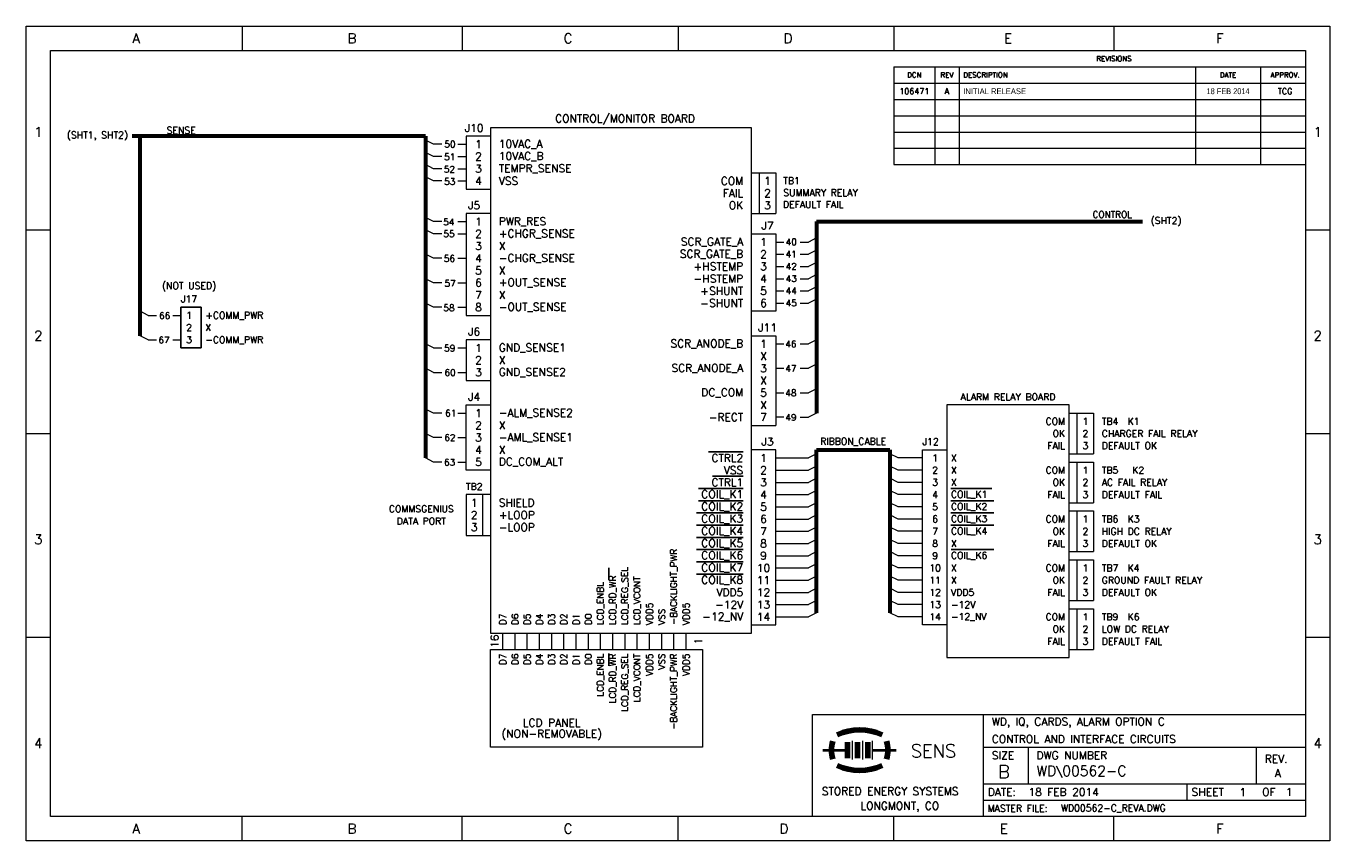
# Model space of a CAD drawing. Header units: inches. Extents: x 0.5 to 16.5, y 0.5 to 10.5.
import ezdxf
from ezdxf.enums import TextEntityAlignment as Align

# ---------------------------------------------------------------- set-up
doc = ezdxf.new("R2010")
doc.units = ezdxf.units.IN
doc.header["$MEASUREMENT"] = 0
doc.linetypes.add('SLD-Solid', pattern=[0])
for name, color, linetype in [('SHT1', 7, 'SLD-Solid'), ('SHT3', 7, 'SLD-Solid'), ('SLD-0', 7, 'SLD-Solid')]:
    doc.layers.add(name, color=color, linetype=linetype)
doc.styles.add('SLDTEXTSTYLE0', font='TXT_____.TTF')
doc.styles.add('SLDTEXTSTYLE3', font='TXT', dxfattribs={"width": 0.909091})
doc.styles.add('SLDTEXTSTYLE7', font='TXT', dxfattribs={"width": 0.966667})

msp = doc.modelspace()

# ---------------------------------------------------------------- linework, layer by layer
for p, q in [((2.4, 6.55), (2.4, 7.05)), ((2.4, 7.05), (2.65, 7.05)), ((2.65, 7.05), (2.65, 6.55)), ((2.65, 6.55), (2.4, 6.55))]:
    msp.add_line(p, q)
at = {"layer": 'SHT1', "linetype": 'SLD-Solid', "lineweight": 60}
for p, q in [((2, 9.15), (1.8, 9.15)), ((1.9, 6.7), (1.9, 9.15)), ((5.4, 9.15), (2, 9.15)), ((5.4, 9.15), (5.4, 5.2)), ((10.2, 8.1), (10.2, 5.75)), ((10.2, 8.1), (14.2, 8.1))]:
    msp.add_line(p, q, dxfattribs=at)
at = {"layer": 'SHT1', "linetype": 'SLD-Solid', "lineweight": 15}
for p, q in [((5.9, 9.15), (5.9, 8.5)), ((6.2, 9.15), (5.9, 9.15)), ((6.2, 9.25), (6.2, 3.05)), ((9.4, 9.25), (6.2, 9.25)), ((9.4, 3.05), (9.4, 9.25)), ((5.5, 9.05), (5.4, 9.1)), ((5.6, 9.05), (5.5, 9.05)), ((5.8, 9.05), (5.9, 9.05)), ((5.5, 8.9), (5.4, 8.95)), ((5.6, 8.9), (5.5, 8.9)), ((5.8, 8.9), (5.9, 8.9)), ((5.5, 8.75), (5.4, 8.8)), ((5.5, 8.6), (5.4, 8.65)), ((5.6, 8.75), (5.5, 8.75)), ((5.8, 8.75), (5.9, 8.75)), ((9.4, 8.7), (9.7, 8.7)), ((9.5, 8.2), (9.5, 8.7)), ((9.7, 8.7), (9.7, 8.2)), ((5.6, 8.6), (5.5, 8.6)), ((5.8, 8.6), (5.9, 8.6)), ((5.9, 8.5), (6.2, 8.5)), ((5.9, 8.2), (5.9, 6.95)), ((6.2, 8.2), (5.9, 8.2)), ((9.4, 8.2), (9.7, 8.2)), ((5.5, 8.1), (5.4, 8.15)), ((5.5, 7.95), (5.4, 8)), ((5.6, 8.1), (5.5, 8.1)), ((5.8, 8.1), (5.9, 8.1)), ((5.6, 7.95), (5.5, 7.95)), ((5.8, 7.95), (5.9, 7.95)), ((9.4, 7.95), (9.7, 7.95)), ((9.7, 7.95), (9.7, 7)), ((9.7, 7.85), (9.8, 7.85)), ((9.7, 7.85), (9.8, 7.85)), ((10, 7.85), (10.1, 7.85)), ((10.2, 7.9), (10.1, 7.85)), ((5.5, 7.65), (5.4, 7.7)), ((9.7, 7.7), (9.8, 7.7)), ((9.7, 7.7), (9.8, 7.7)), ((10, 7.7), (10.1, 7.7)), ((10.2, 7.75), (10.1, 7.7)), ((5.6, 7.65), (5.5, 7.65)), ((5.8, 7.65), (5.9, 7.65)), ((9.7, 7.55), (9.8, 7.55)), ((9.7, 7.55), (9.8, 7.55)), ((10, 7.55), (10.1, 7.55)), ((10.2, 7.6), (10.1, 7.55)), ((5.5, 7.35), (5.4, 7.4)), ((9.7, 7.4), (9.8, 7.4)), ((9.7, 7.4), (9.8, 7.4)), ((10, 7.4), (10.1, 7.4)), ((10.2, 7.45), (10.1, 7.4)), ((5.6, 7.35), (5.5, 7.35)), ((5.8, 7.35), (5.9, 7.35)), ((9.7, 7.25), (9.8, 7.25)), ((9.7, 7.25), (9.8, 7.25)), ((10, 7.25), (10.1, 7.25)), ((10.2, 7.3), (10.1, 7.25)), ((5.5, 7.05), (5.4, 7.1)), ((5.6, 7.05), (5.5, 7.05)), ((5.8, 7.05), (5.9, 7.05)), ((9.7, 7.1), (9.8, 7.1)), ((9.7, 7.1), (9.8, 7.1)), ((10, 7.1), (10.1, 7.1)), ((10.2, 7.15), (10.1, 7.1)), ((2, 6.95), (1.9, 7)), ((2, 6.95), (2.1, 6.95)), ((2.3, 6.95), (2.4, 6.95)), ((5.9, 6.95), (6.2, 6.95)), ((9.7, 7), (9.4, 7)), ((2, 6.65), (1.9, 6.7)), ((2, 6.65), (2.1, 6.65)), ((2.3, 6.65), (2.4, 6.65)), ((5.5, 6.55), (5.4, 6.6)), ((5.9, 6.65), (5.9, 6.15)), ((6.2, 6.65), (5.9, 6.65)), ((9.4, 6.7), (9.7, 6.7)), ((9.7, 6.7), (9.7, 5.6)), ((9.7, 6.6), (9.8, 6.6)), ((9.7, 6.6), (9.8, 6.6)), ((10, 6.6), (10.1, 6.6)), ((10.2, 6.65), (10.1, 6.6)), ((5.5, 6.55), (5.6, 6.55)), ((5.8, 6.55), (5.9, 6.55)), ((5.5, 6.25), (5.4, 6.3)), ((5.5, 6.25), (5.6, 6.25)), ((5.8, 6.25), (5.9, 6.25)), ((9.7, 6.3), (9.8, 6.3)), ((9.7, 6.3), (9.8, 6.3)), ((10, 6.3), (10.1, 6.3)), ((10.2, 6.35), (10.1, 6.3)), ((5.9, 6.15), (6.2, 6.15)), ((9.7, 6), (9.8, 6)), ((9.7, 6), (9.8, 6)), ((10, 6), (10.1, 6)), ((10.2, 6.05), (10.1, 6)), ((5.5, 5.75), (5.4, 5.8)), ((5.9, 5.05), (5.9, 5.85)), ((5.9, 5.85), (6.2, 5.85)), ((5.6, 5.75), (5.5, 5.75)), ((5.8, 5.75), (5.9, 5.75)), ((9.4, 5.6), (9.7, 5.6)), ((9.8, 5.7), (9.7, 5.7)), ((9.8, 5.7), (9.7, 5.7)), ((10, 5.7), (10.1, 5.7)), ((10.2, 5.75), (10.1, 5.7)), ((13.3, 5.75), (13.6, 5.75)), ((13.4, 5.25), (13.4, 5.75)), ((13.6, 5.75), (13.6, 5.25)), ((5.5, 5.45), (5.4, 5.5)), ((5.6, 5.45), (5.5, 5.45)), ((5.8, 5.45), (5.9, 5.45)), ((9.7, 5.3), (9.4, 5.3)), ((9.7, 3.15), (9.7, 5.3)), ((5.5, 5.15), (5.4, 5.2)), ((5.6, 5.15), (5.5, 5.15)), ((5.8, 5.15), (5.9, 5.15)), ((13.3, 5.25), (13.6, 5.25)), ((13.3, 5.15), (13.6, 5.15)), ((13.4, 4.65), (13.4, 5.15)), ((13.6, 5.15), (13.6, 4.65)), ((6.2, 5.05), (5.9, 5.05)), ((5.9, 4.75), (5.9, 4.25)), ((6.2, 4.75), (5.9, 4.75)), ((6.1, 4.75), (6.1, 4.25)), ((13.3, 4.65), (13.6, 4.65)), ((13.3, 4.55), (13.6, 4.55)), ((13.4, 4.05), (13.4, 4.55)), ((13.6, 4.55), (13.6, 4.05)), ((5.9, 4.25), (6.2, 4.25)), ((13.3, 4.05), (13.6, 4.05)), ((13.3, 3.95), (13.6, 3.95)), ((13.4, 3.45), (13.4, 3.95)), ((13.6, 3.95), (13.6, 3.45)), ((13.3, 3.45), (13.6, 3.45)), ((13.3, 3.35), (13.6, 3.35)), ((13.4, 2.85), (13.4, 3.35)), ((13.6, 3.35), (13.6, 2.85)), ((6.2, 3.05), (9.4, 3.05)), ((6.35, 2.85), (6.35, 3.05)), ((6.5, 2.85), (6.5, 3.05)), ((6.65, 2.85), (6.65, 3.05)), ((6.8, 2.85), (6.8, 3.05)), ((6.95, 2.85), (6.95, 3.05)), ((7.1, 2.85), (7.1, 3.05)), ((7.25, 2.85), (7.25, 3.05)), ((7.4, 2.85), (7.4, 3.05)), ((7.55, 2.85), (7.55, 3.05)), ((7.7, 2.85), (7.7, 3.05)), ((7.85, 2.85), (7.85, 3.05)), ((8, 2.85), (8, 3.05)), ((8.15, 2.85), (8.15, 3.05)), ((8.3, 2.85), (8.3, 3.05)), ((8.45, 2.85), (8.45, 3.05)), ((8.6, 2.85), (8.6, 3.05)), ((9.4, 3.15), (9.7, 3.15)), ((6.2, 1.65), (6.2, 2.85)), ((6.2, 2.85), (8.8, 2.85)), ((8.8, 2.85), (8.8, 1.65)), ((13.3, 2.85), (13.6, 2.85)), ((8.8, 1.65), (6.2, 1.65))]:
    msp.add_line(p, q, dxfattribs=at)
at = {"layer": 'SHT1', "linetype": 'SLD-Solid'}
for p, q in [((8.875, 5.275), (9.3, 5.275)), ((8.925, 4.975), (9.3, 4.975)), ((8.75, 4.825), (9.3, 4.825)), ((11.85, 4.825), (12.35, 4.825)), ((8.75, 4.675), (9.3, 4.675)), ((11.85, 4.675), (12.375, 4.675)), ((8.725, 4.525), (9.3, 4.525)), ((11.85, 4.525), (12.375, 4.525)), ((8.725, 4.375), (9.3, 4.375)), ((11.85, 4.375), (12.375, 4.375)), ((8.725, 4.225), (9.3, 4.225)), ((8.725, 4.075), (9.3, 4.075)), ((11.851, 4.075), (12.375, 4.075)), ((7.65, 3.7), (7.65, 3.85)), ((8.725, 3.925), (9.3, 3.925)), ((8.725, 3.775), (9.3, 3.775)), ((7.65, 2.65), (7.65, 2.8))]:
    msp.add_line(p, q, dxfattribs=at)
at = {"layer": 'SHT3', "linetype": 'Continuous', "lineweight": 15}
for p, q in [((11.8, 5.85), (11.8, 2.75)), ((13.3, 5.85), (11.8, 5.85)), ((13.3, 2.75), (13.3, 5.85)), ((11.5, 3.15), (11.5, 5.3)), ((11.5, 5.3), (11.8, 5.3)), ((9.7, 5.2), (10.1, 5.2)), ((10.2, 5.25), (10.1, 5.2)), ((11.2, 5.2), (11.1, 5.25)), ((11.5, 5.2), (11.2, 5.2)), ((9.7, 5.05), (10.1, 5.05)), ((10.2, 5.1), (10.1, 5.05)), ((11.2, 5.05), (11.1, 5.1)), ((11.5, 5.05), (11.2, 5.05)), ((9.7, 4.9), (10.1, 4.9)), ((10.2, 4.95), (10.1, 4.9)), ((10.2, 4.8), (10.1, 4.75)), ((11.2, 4.9), (11.1, 4.95)), ((11.2, 4.75), (11.1, 4.8)), ((11.5, 4.9), (11.2, 4.9)), ((9.7, 4.75), (10.1, 4.75)), ((10.2, 4.65), (10.1, 4.6)), ((11.2, 4.6), (11.1, 4.65)), ((11.5, 4.75), (11.2, 4.75)), ((9.7, 4.6), (10.1, 4.6)), ((10.2, 4.5), (10.1, 4.45)), ((11.2, 4.45), (11.1, 4.5)), ((11.5, 4.6), (11.2, 4.6)), ((9.7, 4.45), (10.1, 4.45)), ((10.2, 4.35), (10.1, 4.3)), ((11.2, 4.3), (11.1, 4.35)), ((11.5, 4.45), (11.2, 4.45)), ((9.7, 4.3), (10.1, 4.3)), ((10.2, 4.2), (10.1, 4.15)), ((11.2, 4.15), (11.1, 4.2)), ((11.5, 4.3), (11.2, 4.3)), ((9.7, 4.15), (10.1, 4.15)), ((9.7, 4), (10.1, 4)), ((10.2, 4.05), (10.1, 4)), ((11.2, 4), (11.1, 4.05)), ((11.5, 4.15), (11.2, 4.15)), ((11.5, 4), (11.2, 4)), ((9.7, 3.85), (10.1, 3.85)), ((10.2, 3.9), (10.1, 3.85)), ((11.2, 3.85), (11.1, 3.9)), ((11.5, 3.85), (11.2, 3.85)), ((9.7, 3.7), (10.1, 3.7)), ((10.2, 3.75), (10.1, 3.7)), ((11.2, 3.7), (11.1, 3.75)), ((11.5, 3.7), (11.2, 3.7)), ((9.7, 3.55), (10.1, 3.55)), ((10.2, 3.6), (10.1, 3.55)), ((11.2, 3.55), (11.1, 3.6)), ((11.5, 3.55), (11.2, 3.55)), ((9.7, 3.4), (10.1, 3.4)), ((10.2, 3.45), (10.1, 3.4)), ((11.2, 3.4), (11.1, 3.45)), ((11.5, 3.4), (11.2, 3.4)), ((9.7, 3.25), (10.1, 3.25)), ((10.2, 3.3), (10.1, 3.25)), ((11.2, 3.25), (11.1, 3.3)), ((11.5, 3.25), (11.2, 3.25)), ((11.8, 3.15), (11.5, 3.15)), ((11.8, 2.75), (13.3, 2.75))]:
    msp.add_line(p, q, dxfattribs=at)
at = {"layer": 'SHT3', "linetype": 'Continuous', "lineweight": 60}
for p, q in [((10.2, 5.3), (11.1, 5.3)), ((10.2, 3.3), (10.2, 5.3)), ((11.1, 5.3), (11.1, 3.3))]:
    msp.add_line(p, q, dxfattribs=at)
at = {"layer": 'SLD-0', "color": 7, "linetype": 'Continuous', "lineweight": 15}
for p, q in [((0.5, 10.5), (16.5, 10.5)), ((0.5, 0.5), (0.5, 10.5)), ((3.15, 10.5), (3.15, 10.2)), ((5.85, 10.5), (5.85, 10.2)), ((8.5, 10.5), (8.5, 10.2)), ((11.15, 10.5), (11.15, 10.2)), ((13.85, 10.5), (13.85, 10.2)), ((16.5, 10.5), (16.5, 0.5)), ((0.8, 10.2), (16.2, 10.2)), ((0.8, 0.8), (0.8, 10.2)), ((16.2, 10.2), (16.2, 0.8)), ((11.15, 10), (11.15, 8.8)), ((11.15, 10), (16.2, 10)), ((11.65, 10), (11.65, 8.8)), ((11.95, 10), (11.95, 8.8)), ((14.85, 10), (14.85, 8.8)), ((15.65, 10), (15.65, 8.8)), ((11.15, 9.8), (16.2, 9.8)), ((11.15, 9.6), (16.2, 9.6)), ((11.15, 9.4), (16.2, 9.4)), ((11.15, 9.2), (16.2, 9.2)), ((11.15, 9), (16.2, 9)), ((11.15, 8.8), (16.2, 8.8)), ((0.5, 8), (0.8, 8)), ((16.2, 8), (16.5, 8)), ((0.5, 5.5), (0.8, 5.5)), ((16.2, 5.5), (16.5, 5.5)), ((0.5, 3), (0.8, 3)), ((16.2, 3), (16.5, 3)), ((16.2, 0.8), (0.8, 0.8)), ((3.15, 0.5), (3.15, 0.8)), ((5.85, 0.5), (5.85, 0.8)), ((8.5, 0.5), (8.5, 0.8)), ((11.15, 0.5), (11.15, 0.8)), ((13.85, 0.5), (13.85, 0.8)), ((16.5, 0.5), (0.5, 0.5))]:
    msp.add_line(p, q, dxfattribs=at)
at = {"layer": 'SLD-0', "linetype": 'SLD-Solid', "lineweight": 15}
for p, q in [((10.15, 2.05), (16.2, 2.05)), ((10.15, 0.8), (10.15, 2.05)), ((12.25, 0.8), (12.25, 2.05)), ((10.639, 1.729), (10.639, 1.499)), ((10.764, 1.729), (10.764, 1.499)), ((10.884, 1.729), (10.884, 1.499)), ((12.25, 1.65), (16.2, 1.65)), ((12.8, 1.2), (12.8, 1.65)), ((15.6, 1.2), (15.6, 1.65)), ((12.25, 1.2), (16.2, 1.2)), ((14.75, 1), (14.75, 1.2)), ((12.25, 1), (16.2, 1))]:
    msp.add_line(p, q, dxfattribs=at)
at = {"layer": 'SLD-0', "linetype": 'SLD-Solid', "lineweight": 40}
for p, q in [((10.279, 1.614), (10.579, 1.614)), ((10.889, 1.614), (11.179, 1.614))]:
    msp.add_line(p, q, dxfattribs=at)
at = {"layer": 'SLD-0', "linetype": 'SLD-Solid', "lineweight": 100}
for p, q in [((10.579, 1.714), (10.579, 1.514)), ((10.704, 1.714), (10.704, 1.514)), ((10.829, 1.714), (10.829, 1.514))]:
    msp.add_line(p, q, dxfattribs=at)
at = {"layer": 'SLD-0', "linetype": 'SLD-Solid', "lineweight": 158}
for centre, radius, start, end in [((10.729, 1.214), 0.65, 65, 115), ((10.804, 1.614), 0.42, 165, 195), ((10.654, 1.614), 0.42, 345, 15), ((10.729, 2.014), 0.65, 245, 295)]:
    msp.add_arc(centre, radius, start, end, dxfattribs=at)

# ---------------------------------------------------------------- texts
at = {"layer": 'SHT1', "linetype": 'Continuous', "style": 'SLDTEXTSTYLE0'}
for s, p in [('J17', (2.5, 7.15)), ('1', (2.5, 6.95)), ('2', (2.5, 6.8)), ('3', (2.5, 6.65))]:
    msp.add_text(s, height=0.0833, dxfattribs=at).set_placement(p, align=Align.MIDDLE_CENTER)
for s, p in [('+COMM_PWR', (2.7, 6.95)), ('X', (2.7, 6.8)), ('-COMM_PWR', (2.7, 6.65))]:
    msp.add_text(s, height=0.0833, dxfattribs=at).set_placement(p, align=Align.MIDDLE_LEFT)
at = {"layer": 'SHT1', "color": 7, "char_height": 0.072}
for s, insert, attachment_point, style in [('{106471}', (11.4, 9.7), 5, 'SLDTEXTSTYLE0'), ('A', (11.8, 9.7), 5, 'SLDTEXTSTYLE0'), ('INITIAL RELEASE', (12, 9.7), 4, 'SLDTEXTSTYLE7'), ('18 FEB 2014', (15.25, 9.7), 5, 'SLDTEXTSTYLE3'), ('TCG', (15.95, 9.7), 5, 'SLDTEXTSTYLE0')]:
    msp.add_mtext(s, dxfattribs=dict(at, insert=insert, attachment_point=attachment_point, style=style))
at = {"layer": 'SHT1', "style": 'SLDTEXTSTYLE0'}
for s, insert, char_height, attachment_point in [('J10', (6, 9.25), 0.096, 5), ('CONTROL/MONITOR BOARD', (7.85, 9.35), 0.096, 5), ('(SHT1, SHT2)', (1.75, 9.15), 0.0833, 6), ('SENSE', (2.403, 9.221), 0.0833, 5), ('50', (5.633, 9.091), 0.08, 1), ('2', (6.05, 8.9), 0.096, 5), ('1', (6.05, 9.05), 0.096, 5), ('10VAC_A', (6.3, 9.05), 0.096, 4), ('10VAC_B', (6.3, 8.9), 0.096, 4), ('51', (5.631, 8.935), 0.08, 1), ('3', (6.05, 8.75), 0.096, 5), ('TEMPR_SENSE', (6.3, 8.75), 0.096, 4), ('52', (5.627, 8.782), 0.08, 1), ('4', (6.05, 8.6), 0.096, 5), ('VSS', (6.3, 8.6), 0.096, 4), ('COM', (9.3, 8.6), 0.096, 6), ('1', (9.6, 8.6), 0.096, 5), ('TB1', (9.792, 8.644), 0.0833, 1), ('53', (5.631, 8.633), 0.08, 1), ('FAIL', (9.3, 8.45), 0.096, 6), ('2', (9.6, 8.45), 0.096, 5), ('SUMMARY RELAY', (9.792, 8.497), 0.0833, 1), ('J5', (6, 8.3), 0.096, 5), ('OK', (9.3, 8.3), 0.096, 6), ('3', (9.6, 8.3), 0.096, 5), ('DEFAULT FAIL', (9.788, 8.353), 0.0833, 1), ('1', (6.05, 8.1), 0.096, 5), ('PWR_RES', (6.3, 8.1), 0.096, 4), ('CONTROL', (13.829, 8.188), 0.08, 5), ('(SHT2)', (14.3, 8.1), 0.0833, 4), ('54', (5.619, 8.135), 0.08, 1), ('2', (6.05, 7.95), 0.096, 5), ('+CHGR_SENSE', (6.3, 7.95), 0.096, 4), ('J7', (9.6, 8.05), 0.096, 5), ('55', (5.621, 7.991), 0.08, 1), ('3', (6.05, 7.8), 0.096, 5), ('X', (6.3, 7.8), 0.096, 4), ('SCR_GATE_A', (9.3, 7.85), 0.096, 6), ('1', (9.55, 7.85), 0.096, 5), ('40', (9.821, 7.891), 0.08, 1), ('56', (5.627, 7.688), 0.08, 1), ('4', (6.05, 7.65), 0.096, 5), ('-CHGR_SENSE', (6.3, 7.65), 0.096, 4), ('SCR_GATE_B', (9.3, 7.7), 0.096, 6), ('2', (9.55, 7.7), 0.096, 5), ('41', (9.821, 7.741), 0.08, 1), ('5', (6.05, 7.5), 0.096, 5), ('X', (6.3, 7.5), 0.096, 4), ('+HSTEMP', (9.3, 7.55), 0.096, 6), ('3', (9.55, 7.55), 0.096, 5), ('42', (9.821, 7.591), 0.08, 1), ('(NOT USED)', (2.5, 7.3), 0.0833, 5), ('57', (5.635, 7.382), 0.08, 1), ('6', (6.05, 7.35), 0.096, 5), ('+OUT_SENSE', (6.3, 7.35), 0.096, 4), ('-HSTEMP', (9.3, 7.4), 0.096, 6), ('4', (9.55, 7.4), 0.096, 5), ('43', (9.821, 7.441), 0.08, 1), ('7', (6.05, 7.2), 0.096, 5), ('X', (6.3, 7.2), 0.096, 4), ('+SHUNT', (9.3, 7.25), 0.096, 6), ('5', (9.55, 7.25), 0.096, 5), ('44', (9.821, 7.291), 0.08, 1), ('58', (5.621, 7.082), 0.08, 1), ('8', (6.05, 7.05), 0.096, 5), ('-OUT_SENSE', (6.3, 7.05), 0.096, 4), ('-SHUNT', (9.3, 7.1), 0.096, 6), ('6', (9.55, 7.1), 0.096, 5), ('45', (9.821, 7.141), 0.08, 1), ('66', (2.132, 6.986), 0.08, 1), ('J6', (6, 6.75), 0.096, 5), ('J11', (9.6, 6.8), 0.096, 5), ('67', (2.124, 6.687), 0.08, 1), ('59', (5.63, 6.587), 0.08, 1), ('1', (6.05, 6.55), 0.096, 5), ('GND_SENSE1', (6.3, 6.55), 0.096, 4), ('SCR_ANODE_B', (9.3, 6.6), 0.096, 6), ('1', (9.55, 6.6), 0.096, 5), ('46', (9.817, 6.638), 0.08, 1), ('2', (6.05, 6.4), 0.096, 5), ('X', (6.3, 6.4), 0.096, 4), ('X', (9.55, 6.45), 0.096, 5), ('60', (5.635, 6.287), 0.08, 1), ('3', (6.05, 6.25), 0.096, 5), ('GND_SENSE2', (6.3, 6.25), 0.096, 4), ('SCR_ANODE_A', (9.3, 6.3), 0.096, 6), ('3', (9.55, 6.3), 0.096, 5), ('47', (9.817, 6.338), 0.08, 1), ('X', (9.55, 6.15), 0.096, 5), ('J4', (6, 5.95), 0.096, 5), ('DC_COM', (9.3, 6), 0.096, 6), ('5', (9.55, 6), 0.096, 5), ('48', (9.817, 6.038), 0.08, 1), ('61', (5.642, 5.789), 0.08, 1), ('1', (6.05, 5.75), 0.096, 5), ('-ALM_SENSE2', (6.3, 5.75), 0.096, 4), ('-RECT', (9.3, 5.7), 0.096, 6), ('X', (9.55, 5.85), 0.096, 5), ('7', (9.55, 5.7), 0.096, 5), ('2', (6.05, 5.6), 0.096, 5), ('X', (6.3, 5.6), 0.096, 4), ('49', (9.817, 5.738), 0.08, 1), ('COM', (13.25, 5.65), 0.0833, 6), ('1', (13.5, 5.65), 0.0833, 5), ('62', (5.632, 5.489), 0.08, 1), ('3', (6.05, 5.45), 0.096, 5), ('-AML_SENSE1', (6.3, 5.45), 0.096, 4), ('J3', (9.6, 5.4), 0.096, 5), ('OK', (13.25, 5.5), 0.0833, 6), ('2', (13.5, 5.5), 0.0833, 5), ('4', (6.05, 5.3), 0.096, 5), ('X', (6.3, 5.3), 0.096, 4), ('FAIL', (13.25, 5.35), 0.0833, 6), ('3', (13.5, 5.35), 0.0833, 5), ('63', (5.628, 5.186), 0.08, 1), ('5', (6.05, 5.15), 0.096, 5), ('DC_COM_ALT', (6.3, 5.15), 0.096, 4), ('CTRL2', (9.3, 5.2), 0.096, 6), ('1', (9.55, 5.2), 0.096, 5), ('1', (11.655, 5.2), 0.0833, 5), ('X', (11.85, 5.2), 0.0833, 4), ('CTRL1', (9.3, 4.9), 0.096, 6), ('VSS', (9.3, 5.05), 0.096, 6), ('3', (9.55, 4.9), 0.096, 5), ('2', (9.55, 5.05), 0.096, 5), ('2', (11.655, 5.05), 0.0833, 5), ('X', (11.85, 5.05), 0.0833, 4), ('COM', (13.25, 5.05), 0.0833, 6), ('1', (13.5, 5.05), 0.0833, 5), ('TB2', (6, 4.85), 0.0833, 5), ('COIL_K1', (9.3, 4.75), 0.096, 6), ('4', (9.55, 4.75), 0.096, 5), ('4', (11.655, 4.75), 0.0833, 5), ('3', (11.655, 4.9), 0.0833, 5), ('X', (11.85, 4.9), 0.0833, 4), ('COIL_K1', (11.85, 4.75), 0.0833, 4), ('FAIL', (13.25, 4.75), 0.0833, 6), ('OK', (13.25, 4.9), 0.0833, 6), ('3', (13.5, 4.75), 0.0833, 5), ('2', (13.5, 4.9), 0.0833, 5), ('1', (6, 4.65), 0.096, 5), ('SHIELD', (6.3, 4.65), 0.096, 4), ('COIL_K2', (9.3, 4.6), 0.096, 6), ('5', (9.55, 4.6), 0.096, 5), ('5', (11.655, 4.6), 0.0833, 5), ('COIL_K2', (11.85, 4.6), 0.0833, 4), ('COMMSGENIUS', (5.35, 4.575), 0.0833, 5), ('2', (6, 4.5), 0.096, 5), ('+LOOP', (6.3, 4.5), 0.096, 4), ('COIL_K3', (9.3, 4.45), 0.096, 6), ('6', (9.55, 4.45), 0.096, 5), ('6', (11.655, 4.45), 0.0833, 5), ('COIL_K3', (11.85, 4.45), 0.0833, 4), ('COM', (13.25, 4.45), 0.0833, 6), ('1', (13.5, 4.45), 0.0833, 5), ('DATA PORT', (5.35, 4.425), 0.0833, 5), ('3', (6, 4.35), 0.096, 5), ('-LOOP', (6.3, 4.35), 0.096, 4), ('COIL_K4', (9.3, 4.3), 0.096, 6), ('7', (9.55, 4.3), 0.096, 5), ('7', (11.655, 4.3), 0.0833, 5), ('COIL_K4', (11.85, 4.3), 0.0833, 4), ('OK', (13.25, 4.3), 0.0833, 6), ('2', (13.5, 4.3), 0.0833, 5), ('COIL_K5', (9.3, 4.15), 0.096, 6), ('8', (9.55, 4.15), 0.096, 5), ('8', (11.655, 4.15), 0.0833, 5), ('X', (11.85, 4.15), 0.0833, 4), ('FAIL', (13.25, 4.15), 0.0833, 6), ('3', (13.5, 4.15), 0.0833, 5), ('COIL_K6', (9.3, 4), 0.096, 6), ('9', (9.55, 4), 0.096, 5), ('9', (11.655, 4), 0.0833, 5), ('COIL_K6', (11.85, 4), 0.0833, 4), ('COIL_K7', (9.3, 3.85), 0.096, 6), ('10', (9.55, 3.85), 0.096, 5), ('10', (11.655, 3.85), 0.0833, 5), ('X', (11.85, 3.85), 0.0833, 4), ('COM', (13.25, 3.85), 0.0833, 6), ('1', (13.5, 3.85), 0.0833, 5), ('COIL_K8', (9.3, 3.7), 0.096, 6), ('11', (9.55, 3.7), 0.096, 5), ('11', (11.655, 3.7), 0.0833, 5), ('X', (11.85, 3.7), 0.0833, 4), ('OK', (13.25, 3.7), 0.0833, 6), ('2', (13.5, 3.7), 0.0833, 5), ('VDD5', (9.3, 3.55), 0.096, 6), ('12', (9.55, 3.55), 0.096, 5), ('12', (11.655, 3.55), 0.0833, 5), ('VDD5', (11.85, 3.55), 0.0833, 4), ('FAIL', (13.25, 3.55), 0.0833, 6), ('3', (13.5, 3.55), 0.0833, 5), ('-12V', (9.3, 3.4), 0.096, 6), ('13', (9.55, 3.4), 0.096, 5), ('13', (11.655, 3.4), 0.0833, 5), ('-12V', (11.85, 3.4), 0.0833, 4), ('-12_NV', (9.3, 3.25), 0.096, 6), ('14', (9.55, 3.25), 0.096, 5), ('14', (11.655, 3.25), 0.0833, 5), ('-12_NV', (11.85, 3.25), 0.0833, 4), ('COM', (13.25, 3.25), 0.0833, 6), ('1', (13.5, 3.25), 0.0833, 5), ('OK', (13.25, 3.1), 0.0833, 6), ('2', (13.5, 3.1), 0.0833, 5), ('FAIL', (13.25, 2.95), 0.0833, 6), ('3', (13.5, 2.95), 0.0833, 5), ('LCD PANEL', (6.95, 1.95), 0.096, 5), ('(NON-REMOVABLE)', (6.95, 1.8), 0.096, 5), ('CONTROL AND INTERFACE CIRCUITS', (12.35, 1.75), 0.096, 4)]:
    msp.add_mtext(s, dxfattribs=dict(at, insert=insert, char_height=char_height, attachment_point=attachment_point))
at = {"layer": 'SHT1', "rotation": 90, "style": 'SLDTEXTSTYLE0'}
for s, insert, char_height, attachment_point in [('-BACKLIGHT_PWR', (8.45, 3.15), 0.08, 4), ('LCD_REG_SEL', (7.85, 3.15), 0.08, 4), ('LCD_ENBL', (7.55, 3.15), 0.08, 4), ('LCD_RD_WR', (7.7, 3.15), 0.08, 4), ('VDD5', (8.15, 3.15), 0.08, 4), ('VDD5', (8.6, 3.15), 0.08, 4), ('D7', (6.35, 3.15), 0.08, 4), ('D6', (6.5, 3.15), 0.08, 4), ('D5', (6.65, 3.15), 0.08, 4), ('D4', (6.8, 3.15), 0.08, 4), ('D3', (6.95, 3.15), 0.08, 4), ('D2', (7.1, 3.15), 0.08, 4), ('D1', (7.25, 3.15), 0.08, 4), ('D0', (7.4, 3.15), 0.08, 4), ('VSS', (8.3, 3.15), 0.08, 4), ('16', (6.25, 2.95), 0.096, 5), ('1', (8.75, 2.95), 0.096, 5), ('D7', (6.35, 2.8), 0.08, 6), ('D6', (6.5, 2.8), 0.08, 6), ('D5', (6.65, 2.8), 0.08, 6), ('D4', (6.8, 2.8), 0.08, 6), ('D3', (6.95, 2.8), 0.08, 6), ('D2', (7.1, 2.8), 0.08, 6), ('D1', (7.25, 2.8), 0.08, 6), ('D0', (7.4, 2.8), 0.08, 6), ('LCD_ENBL', (7.55, 2.8), 0.08, 6), ('LCD_RD_WR', (7.7, 2.8), 0.08, 6), ('LCD_REG_SEL', (7.85, 2.8), 0.08, 6), ('LCD_VCONT', (8, 2.8), 0.08, 6), ('VDD5', (8.15, 2.8), 0.08, 6), ('VSS', (8.3, 2.8), 0.08, 6), ('-BACKLIGHT_PWR', (8.45, 2.8), 0.08, 6), ('VDD5', (8.6, 2.8), 0.08, 6)]:
    msp.add_mtext(s, dxfattribs=dict(at, insert=insert, char_height=char_height, attachment_point=attachment_point))
at = {"layer": 'SHT1', "insert": (8, 3.15), "char_height": 0.08, "width": 0.15625, "attachment_point": 4, "rotation": 90, "style": 'SLDTEXTSTYLE0'}
msp.add_mtext('LCD_VCONT', dxfattribs=at)
at = {"layer": 'SHT3', "char_height": 0.0833, "style": 'SLDTEXTSTYLE0'}
for s, insert, attachment_point in [('ALARM RELAY BOARD', (12.55, 5.95), 5), ('TB4  K1', (13.7, 5.65), 4), ('RIBBON_CABLE', (10.65, 5.4), 5), ('J12', (11.6, 5.4), 5), ('CHARGER FAIL RELAY', (13.7, 5.5), 4), ('DEFAULT OK', (13.7, 5.35), 4), ('TB5   K2', (13.7, 5.05), 4), ('AC FAIL RELAY', (13.7, 4.9), 4), ('DEFAULT FAIL', (13.7, 4.75), 4), ('TB6  K3', (13.7, 4.45), 4), ('HIGH DC RELAY', (13.7, 4.3), 4), ('DEFAULT OK', (13.7, 4.15), 4), ('TB7  K4', (13.7, 3.85), 4), ('GROUND FAULT RELAY', (13.7, 3.7), 4), ('DEFAULT OK', (13.7, 3.55), 4), ('TB9  K6', (13.7, 3.25), 4), ('LOW DC RELAY', (13.7, 3.1), 4), ('DEFAULT FAIL', (13.7, 2.95), 4)]:
    msp.add_mtext(s, dxfattribs=dict(at, insert=insert, attachment_point=attachment_point))
at = {"layer": 'SLD-0', "color": 7, "style": 'SLDTEXTSTYLE0'}
for s, insert, char_height, attachment_point in [('A', (1.85, 10.35), 0.12, 5), ('B', (4.5, 10.35), 0.12, 5), ('C', (7.15, 10.35), 0.12, 5), ('D', (9.85, 10.35), 0.12, 5), ('E', (12.55, 10.35), 0.12, 5), ('F', (15.15, 10.35), 0.12, 5), ('REVISIONS', (13.85, 10.1), 0.064, 5), ('DCN', (11.4, 9.9), 0.064, 5), ('REV', (11.8, 9.9), 0.064, 5), ('DESCRIPTION', (12, 9.9), 0.064, 4), ('DATE', (15.25, 9.9), 0.064, 5), ('APPROV.', (15.95, 9.9), 0.064, 5), ('1', (0.65, 9.2), 0.12, 5), ('1', (16.35, 9.2), 0.12, 5), ('2', (0.65, 6.7), 0.12, 5), ('2', (16.35, 6.7), 0.12, 5), ('3', (0.65, 4.2), 0.12, 5), ('3', (16.35, 4.2), 0.12, 5), ('4', (0.65, 1.7), 0.12, 5), ('4', (16.35, 1.7), 0.12, 5), ('A', (1.85, 0.65), 0.12, 5), ('B', (4.5, 0.65), 0.12, 5), ('C', (7.15, 0.65), 0.12, 5), ('D', (9.8, 0.65), 0.12, 5), ('E', (12.5, 0.65), 0.12, 5), ('F', (15.15, 0.65), 0.12, 5)]:
    msp.add_mtext(s, dxfattribs=dict(at, insert=insert, char_height=char_height, attachment_point=attachment_point))
at = {"layer": 'SLD-0', "style": 'SLDTEXTSTYLE0'}
for s, insert, char_height, attachment_point in [('WD, IQ, CARDS, ALARM OPTION C', (12.35, 1.95), 0.096, 4), ('SENS', (11.358, 1.685), 0.16, 1), ('SIZE', (12.35, 1.55), 0.096, 4), ('DWG NUMBER', (12.9, 1.55), 0.096, 4), ('B', (12.5, 1.35), 0.16, 5), ('REV.', (15.701, 1.555), 0.096, 1), ('{WD\\\\00562-C}', (12.9, 1.35), 0.125, 4), ('A', (15.824, 1.38), 0.096, 1), ('STORED ENERGY SYSTEMS', (10.264, 1.159), 0.096, 1), ('DATE:', (12.3, 1.1), 0.096, 4), ('18 FEB 2014', (12.8, 1.1), 0.096, 4), ('SHEET', (15, 1.1), 0.096, 5), ('1', (15.432, 1.098), 0.096, 5), ('OF', (15.75, 1.1), 0.096, 5), ('1', (16, 1.1), 0.096, 5), ('LONGMONT, CO', (10.738, 0.979), 0.096, 1), ('MASTER FILE:', (12.3, 0.9), 0.0833, 4), ('{WD00562-C_REVA.DWG}', (13.2, 0.9), 0.0833, 4)]:
    msp.add_mtext(s, dxfattribs=dict(at, insert=insert, char_height=char_height, attachment_point=attachment_point))

doc.saveas('drawing.dxf')
